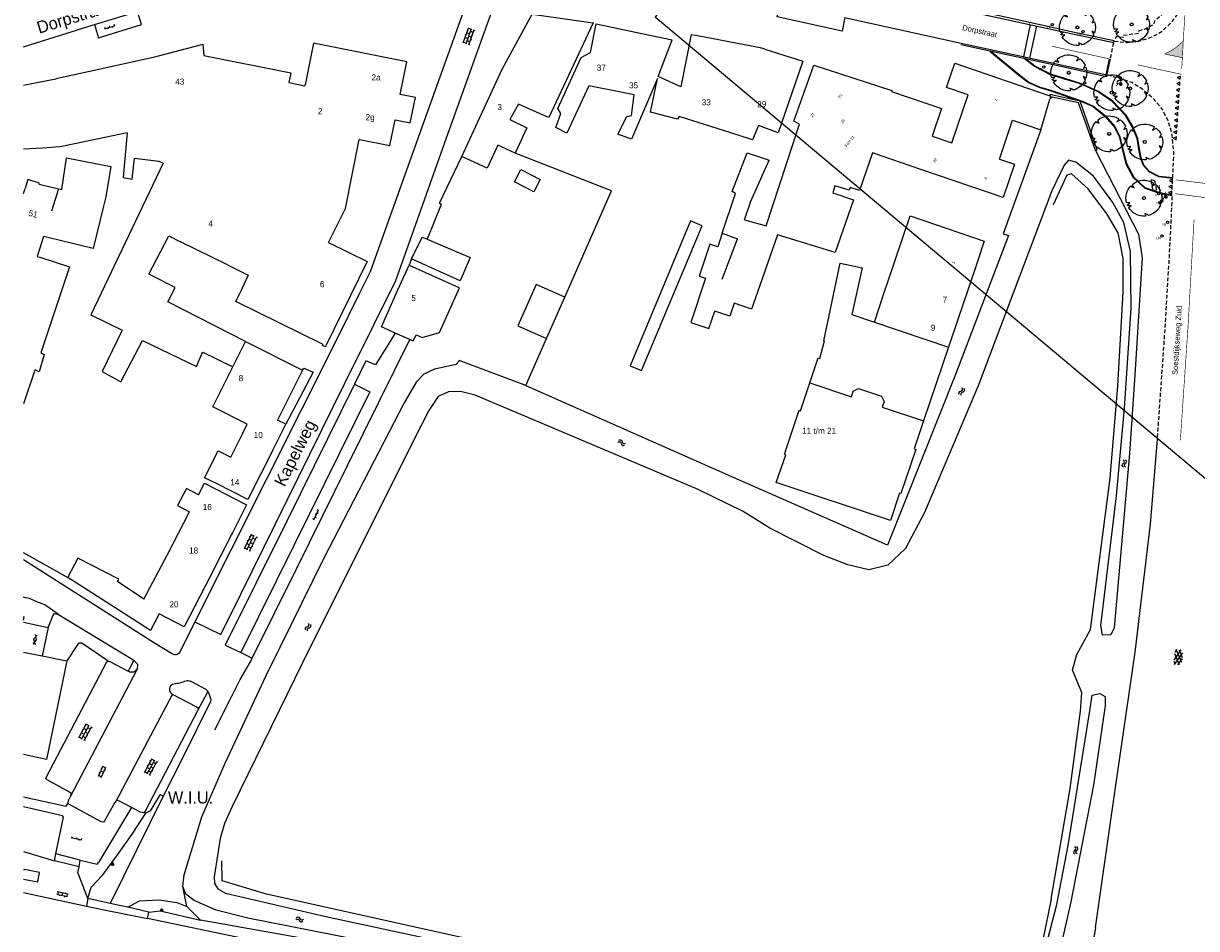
# Model space of a CAD drawing. Extents: x 141020 to 141442, y 457132 to 457664.
# Tile 2 of 18: x 141020 to 141213, y 457212 to 457361. Entities that reach past the tile are written whole.
import ezdxf
from ezdxf.enums import TextEntityAlignment as Align

# ---------------------------------------------------------------- set-up
doc = ezdxf.new("R2010")
doc.units = 0
for name, pattern in [('050-050', [1, 0.5, -0.5]), ('1-1', [2, 1, -1]), ('3X1', [4, 3, -1]), ('DASHED', [19.05, 12.7, -6.35])]:
    doc.linetypes.add(name, pattern=pattern)
doc.layers.get('0').update_dxf_attribs({"linetype": 'CONTINUOUS'})
doc.layers.get('DEFPOINTS').update_dxf_attribs({"linetype": 'CONTINUOUS'})
for name, color, linetype in [('_METING 140603-BELIJNING-0.50-0.50 STREEP', 253, '050-050'), ('_METING 140603-BELIJNING-1-1 STREEP', 253, '1-1'), ('_METING 140603-BELIJNING-3-1 STREEP', 253, '3X1'), ('_METING 140603-BELIJNING-KANT STREEP', 253, 'CONTINUOUS'), ('_METING 140603-BELIJNING-STOPSTREEP', 253, 'CONTINUOUS'), ('_METING 140603-BOOM-BESTAAND', 46, 'CONTINUOUS'), ('_METING 140603-DREMPEL', 7, 'CONTINUOUS'), ('_METING 140603-KANT ASFALT', 7, 'DASHED'), ('_METING 140603-KANT BETON', 7, 'DASHED'), ('_METING 140603-LICHTMAST', 251, 'CONTINUOUS'), ('_METING 140603-MARKERING BLOKKEN', 253, 'CONTINUOUS'), ('_METING 140603-PAAL', 251, 'CONTINUOUS'), ('_METING 140603-VERHARDING', 7, 'DASHED'), ('_METING 140603-VERKEERLUS', 251, 'DASHED'), ('_METING 140603-VERKEERSBORD', 251, 'CONTINUOUS'), ('_METING 140603-VERKEERSLICHT', 251, 'CONTINUOUS'), ('_METING 140603-VERKEERSLICHT_2', 12, 'CONTINUOUS'), ('_METING 140603-VOORKANT BAND', 7, 'CONTINUOUS'), ('GEO_Dakrand', 3, 'CONTINUOUS'), ('GEO_Dakrand bijgebouw', 3, 'CONTINUOUS'), ('GEO_Hoofdgebouw', 3, 'CONTINUOUS'), ('GEO_Huisnummer', 7, 'CONTINUOUS'), ('GEO_Insteek sloot', 132, 'CONTINUOUS'), ('GEO_Kant verharding', 252, 'CONTINUOUS'), ('GEO_Kant water', 132, 'CONTINUOUS'), ('GEO_Kunstwerk', 1, 'CONTINUOUS'), ('GEO_Overige lijn', 252, 'CONTINUOUS'), ('GEO_Overige opstal', 3, 'CONTINUOUS'), ('GEO_Overige tekst', 7, 'CONTINUOUS'), ('GEO_Straatnaam', 2, 'CONTINUOUS'), ('GEO_Symbool gesloten verharding', 252, 'CONTINUOUS'), ('GEO_Symbool open verharding', 252, 'CONTINUOUS'), ('GEO_Symbool talud', 252, 'CONTINUOUS'), ('GEO_Symbool water', 132, 'CONTINUOUS'), ('GEO_Terreinafscheiding', 7, 'FENCELINE2'), ('GEO_Wal beschoeiing', 132, 'CONTINUOUS')]:
    doc.layers.add(name, color=color, linetype=linetype)
doc.styles.add('ARIAL', font='arial.ttf')
doc.styles.add('Style-LOW_RES_FILLED', font='LOW_RES_FILLED.shx')
doc.styles.add('TXT_Copier', font='arial.ttf')
doc.linetypes.add('FENCELINE2', pattern='A,6.35,-2.54,[132,ltypeshp.shx,S=2.54,R=0,X=-2.54,Y=0],-2.54,25.4', length=36.83)

# ---------------------------------------------------------------- blocks, each defined once
blk = doc.blocks.new('BOOM-BESTAAND_TYPE 2')
at = {"layer": '_METING 140603-BOOM-BESTAAND'}
blk.add_lwpolyline([(0.23, -2.94, -0.284439), (-2.53, -1.52), (-2.09, -1.23), (-2.37, -1.29), (-2.68, -1.23), (-2.73, -1.1), (-2.5, -1), (-2.32, -0.76), (-2.85, -0.77, -0.261462), (-2.14, 2.03), (-2.03, 1.86), (-1.62, 1.76), (-1.8, 1.99), (-1.83, 2.31, -0.311933), (1.52, 2.53), (1.51, 2.3), (1.28, 1.97), (1.85, 2.29, -0.113539), (2.67, 1.25), (2.43, 0.74), (2.8, 0.92, -0.158791), (2.81, -0.9), (2.38, -0.61), (2.71, -1.15, -0.230282), (0.77, -2.85), (0.56, -2.7), (0.17, -2.54), (0.28, -2.76)], format="xyb", close=True, dxfattribs=at)
blk.add_ellipse((0, 0), major_axis=(-0.177, 0.177), ratio=1, start_param=3.926991, end_param=10.210176, dxfattribs=at)
at = {"layer": '_METING 140603-BOOM-BESTAAND', "style": 'TXT_Copier'}
for tag, p in [('Stam:', (0, -1.75)), ('Type:', (0, -1))]:
    blk.add_attdef(tag, text='', height=0.45, rotation=0, dxfattribs=at).set_placement(p, align=Align.MIDDLE_CENTER)
blk = doc.blocks.new('LICHTMAST_HANDHAVEN')
at = {"layer": '_METING 140603-LICHTMAST'}
blk.add_circle((0, 0), 0.2, dxfattribs=at)
at = {"layer": '_METING 140603-LICHTMAST', "style": 'ARIAL', "width": 0.9}
blk.add_attdef('LM', (-0.92, -0.52), '', height=0.36, rotation=360, dxfattribs=at)
blk = doc.blocks.new('AFZETPAAL_HANDHAVEN')
at = {"layer": '_METING 140603-PAAL'}
blk.add_circle((0, 0), 0.2, dxfattribs=at)
at = {"layer": '_METING 140603-PAAL', "style": 'ARIAL', "width": 0.9}
blk.add_attdef('P', (-0.92, -0.52), '', height=0.36, rotation=360, dxfattribs=at)
blk = doc.blocks.new('VERKEERSBORD_HANDHAVEN')
at = {"layer": '_METING 140603-VERKEERSBORD'}
blk.add_circle((0, 0), 0.2, dxfattribs=at)
at = {"layer": '_METING 140603-VERKEERSBORD', "style": 'ARIAL', "width": 0.9}
blk.add_attdef('VB', (-0.92, -0.52), '', height=0.36, rotation=360, dxfattribs=at)
blk = doc.blocks.new('VERKEERSLICHT_HANDHAVEN')
at = {"layer": '_METING 140603-VERKEERSLICHT', "const_width": 0.05}
blk.add_lwpolyline([(-0.4, 0), (0.4, 0)], dxfattribs=at)
at = {"layer": '_METING 140603-VERKEERSLICHT', "const_width": 0.15, "flags": 128}
blk.add_lwpolyline([(-0.034, 0.219, 1), (0.034, 0.085, 1)], format="xyb", close=True, dxfattribs=at)
at = {"layer": '_METING 140603-VERKEERSLICHT'}
blk.add_arc((0, 0), 0.207, 180, 360, dxfattribs=at)
blk = doc.blocks.new('VERKEERSLICHT_VERWIJDEREN')
at = {"layer": '_METING 140603-VERKEERSLICHT_2', "const_width": 0.05}
blk.add_lwpolyline([(-0.4, 0), (0.4, 0)], dxfattribs=at)
at = {"layer": '_METING 140603-VERKEERSLICHT_2', "const_width": 0.15, "flags": 128}
blk.add_lwpolyline([(-0.034, 0.219, 1), (0.034, 0.085, 1)], format="xyb", close=True, dxfattribs=at)
at = {"layer": '_METING 140603-VERKEERSLICHT_2'}
blk.add_arc((0, 0), 0.207, 180, 360, dxfattribs=at)

msp = doc.modelspace()

# ---------------------------------------------------------------- hatches: boundary and pattern name
at = {"layer": '_METING 140603-MARKERING BLOKKEN'}
h = msp.add_hatch(color=256, dxfattribs=at)
h.dxf.hatch_style = 1
h.paths.add_polyline_path([(141208.26, 457355.9), (141208.24, 457355.95), (141209.21, 457356.44), (141209.95, 457356.92), (141210.55, 457357.45), (141211.22, 457358.02), (141211.09, 457355.3)])
h = msp.add_hatch(color=256, dxfattribs=at)
h.dxf.hatch_style = 1
h.paths.add_polyline_path([(141210.06, 457341.79), (141210.09, 457342.29), (141209.58, 457342.07)])
h.paths.add_polyline_path([(141210.13, 457342.79), (141210.16, 457343.29), (141209.64, 457343.07)])
h.paths.add_polyline_path([(141210.19, 457343.78), (141210.22, 457344.28), (141209.71, 457344.07)])
h.paths.add_polyline_path([(141210.26, 457344.78), (141210.29, 457345.28), (141209.77, 457345.06)])
h.paths.add_polyline_path([(141210.32, 457345.78), (141210.35, 457346.28), (141209.84, 457346.06)])
h.paths.add_polyline_path([(141210.39, 457346.78), (141210.42, 457347.28), (141209.91, 457347.06)])
h.paths.add_polyline_path([(141210.45, 457347.78), (141210.49, 457348.27), (141209.97, 457348.06)])
h.paths.add_polyline_path([(141210.52, 457348.77), (141210.55, 457349.27), (141210.04, 457349.06)])
h.paths.add_polyline_path([(141210.58, 457349.77), (141210.62, 457350.27), (141210.1, 457350.05)])
h.paths.add_polyline_path([(141210.65, 457350.77), (141210.68, 457351.27), (141210.17, 457351.05)])
h.paths.add_polyline_path([(141210.72, 457351.77), (141210.75, 457352.27), (141210.23, 457352.05)])
h = msp.add_hatch(color=256, dxfattribs=at)
h.dxf.hatch_style = 1
h.paths.add_polyline_path([(141209.42, 457334.85), (141209.45, 457335.35), (141208.94, 457335.13)])
h.paths.add_polyline_path([(141209.35, 457333.85), (141209.38, 457334.35), (141208.87, 457334.13)])
h.paths.add_polyline_path([(141209.28, 457332.85), (141209.32, 457333.35), (141208.8, 457333.14)])

# ---------------------------------------------------------------- linework, layer by layer
at = {"layer": '_METING 140603-BELIJNING-0.50-0.50 STREEP', "const_width": 0.1, "flags": 128}
for points in [[(141216.57, 457334.43), (141210.09, 457335.22)], [(141209.92, 457332.95), (141216.38, 457332.1)]]:
    msp.add_lwpolyline(points, dxfattribs=at)
at = {"layer": '_METING 140603-BELIJNING-1-1 STREEP', "const_width": 0.1, "flags": 128}
for points in [[(141211.61, 457364.12), (141211.35, 457360.09), (141211.22, 457358.02)], [(141210.97, 457353.5), (141211.07, 457355.28)]]:
    msp.add_lwpolyline(points, dxfattribs=at)
at = {"layer": '_METING 140603-BELIJNING-3-1 STREEP', "const_width": 0.1, "flags": 128}
msp.add_lwpolyline([(141213, 457328.69), (141212.25, 457315.42), (141212.03, 457311.42), (141210.75, 457292.39)], dxfattribs=at)
at = {"layer": '_METING 140603-BELIJNING-KANT STREEP'}
for points, const_width in [([(141189.63, 457357.19), (141199.15, 457355.1)], 0.1), ([(141199.16, 457355.15), (141198.59, 457352.5)], 0.35), ([(141203.76, 457354.12), (141210.91, 457352.58)], 0.1)]:
    msp.add_lwpolyline(points, dxfattribs=dict(at, const_width=const_width))
at = {"layer": '_METING 140603-BELIJNING-KANT STREEP', "const_width": 0.1}
msp.add_lwpolyline([(141208.26, 457355.9), (141208.24, 457355.95), (141209.21, 457356.44), (141209.95, 457356.92), (141210.55, 457357.45), (141211.22, 457358.02), (141211.09, 457355.3)], close=True, dxfattribs=at)
at = {"layer": '_METING 140603-BELIJNING-STOPSTREEP', "const_width": 0.1}
msp.add_lwpolyline([(141207.31, 457333.11), (141207.36, 457334.39)], dxfattribs=at)
at = {"layer": '_METING 140603-DREMPEL', "ltscale": 0.05}
for p, q in [((141185.02, 457355.46), (141186.09, 457360.74)), ((141187.07, 457360.53), (141185.96, 457355.25))]:
    msp.add_line(p, q, dxfattribs=at)
at = {"layer": '_METING 140603-KANT ASFALT', "ltscale": 0.05}
msp.add_line((141209.33, 457332.67), (141209.5, 457335.51), dxfattribs=at)
at = {"layer": '_METING 140603-KANT ASFALT', "ltscale": 0.05, "flags": 128}
for points in [[(141209.5, 457335.51), (141209.69, 457339.77), (141209.36, 457342.85), (141208.74, 457344.97), (141207.79, 457346.81), (141206.19, 457348.71), (141204.38, 457350.25), (141202.79, 457351.21), (141200.89, 457351.83), (141198.68, 457352.47)], [(141206.93, 457291.95), (141208.13, 457309.08), (141208.93, 457322.2), (141209.36, 457330.81), (141209.42, 457332.54), (141209.33, 457332.67)]]:
    msp.add_lwpolyline(points, dxfattribs=at)
at = {"layer": '_METING 140603-KANT BETON', "ltscale": 0.05, "flags": 128}
msp.add_lwpolyline([(141199.88, 457358.03), (141202.01, 457357.8), (141203.92, 457358.04), (141206.11, 457358.72), (141207.87, 457359.77), (141209.48, 457361.34), (141210.55, 457362.83), (141211.46, 457364.97), (141211.69, 457365.92), (141211.73, 457366.46), (141210.2, 457367.01), (141209.77, 457365.33), (141208.77, 457363.55), (141207.51, 457362.19), (141206.48, 457361.3), (141206.38, 457360.77), (141205.09, 457360.08), (141203.88, 457359.66), (141203.83, 457359.26), (141202.55, 457359.1), (141201.32, 457358.93), (141201.34, 457358.65), (141200.17, 457358.75), (141199.87, 457358.01)], close=True, dxfattribs=at)
at = {"layer": '_METING 140603-MARKERING BLOKKEN'}
for points in [[(141210.72, 457351.77), (141210.75, 457352.27), (141210.23, 457352.05), (141210.23, 457352.05)], [(141210.58, 457349.77), (141210.62, 457350.27), (141210.1, 457350.05), (141210.1, 457350.05)], [(141210.65, 457350.77), (141210.68, 457351.27), (141210.17, 457351.05), (141210.17, 457351.05)], [(141210.45, 457347.78), (141210.49, 457348.27), (141209.97, 457348.06), (141209.97, 457348.06)], [(141210.52, 457348.77), (141210.55, 457349.27), (141210.04, 457349.06), (141210.04, 457349.06)], [(141210.32, 457345.78), (141210.35, 457346.28), (141209.84, 457346.06), (141209.84, 457346.06)], [(141210.39, 457346.78), (141210.42, 457347.28), (141209.91, 457347.06), (141209.91, 457347.06)], [(141210.19, 457343.78), (141210.22, 457344.28), (141209.71, 457344.07), (141209.71, 457344.07)], [(141210.26, 457344.78), (141210.29, 457345.28), (141209.77, 457345.06), (141209.77, 457345.06)], [(141210.06, 457341.79), (141210.09, 457342.29), (141209.58, 457342.07), (141209.58, 457342.07)], [(141210.13, 457342.79), (141210.16, 457343.29), (141209.64, 457343.07), (141209.64, 457343.07)], [(141209.35, 457333.85), (141209.38, 457334.35), (141208.87, 457334.13), (141208.87, 457334.13)], [(141209.42, 457334.85), (141209.45, 457335.35), (141208.94, 457335.13), (141208.94, 457335.13)], [(141209.28, 457332.85), (141209.32, 457333.35), (141208.8, 457333.14), (141208.8, 457333.14)]]:
    msp.add_lwpolyline(points, close=True, dxfattribs=at)
at = {"layer": '_METING 140603-VERHARDING', "ltscale": 0.05}
msp.add_line((141198.68, 457352.47), (141199.8, 457357.79), dxfattribs=at)
at = {"layer": '_METING 140603-VERKEERLUS', "ltscale": 0.05}
msp.add_lwpolyline([(141206.27, 457333.55), (141205.9, 457335.3), (141206.47, 457335.13), (141206.84, 457333.39)], close=True, dxfattribs=at)
at = {"layer": '_METING 140603-VOORKANT BAND', "ltscale": 0.05}
for points in [[(141175.34, 457363.09), (141185.17, 457360.94), (141193.02, 457359.24), (141199.8, 457357.79), (141199.87, 457358.08), (141193.08, 457359.53), (141185.23, 457361.24), (141175.41, 457363.39)], [(141174.72, 457357.72), (141183.07, 457355.89), (141191.91, 457353.96), (141198.68, 457352.47), (141198.62, 457352.17), (141191.84, 457353.67), (141183, 457355.59), (141174.66, 457357.42)], [(141179.44, 457356.37), (141184.2, 457352.42), (141185.79, 457351.22), (141187.48, 457350.45), (141189.59, 457349.79), (141194.74, 457348), (141196.42, 457347.27), (141198.35, 457345.68), (141199.87, 457343.96), (141200.66, 457342.43), (141201.19, 457340.33), (141201.78, 457337.87), (141203.01, 457335.61), (141204.88, 457333.87), (141207.33, 457333.04), (141209.33, 457332.67)], [(141179.66, 457356.33), (141184.27, 457352.5), (141185.84, 457351.31), (141187.51, 457350.54), (141189.62, 457349.89), (141194.78, 457348.1), (141196.47, 457347.35), (141198.42, 457345.75), (141199.95, 457344.02), (141200.76, 457342.47), (141201.29, 457340.35), (141201.87, 457337.91), (141203.09, 457335.67), (141204.93, 457333.96), (141207.35, 457333.14), (141209.33, 457332.77)], [(141209.5, 457335.46), (141207.23, 457335.7), (141205.64, 457336.52), (141204.67, 457337.59), (141204.18, 457338.84), (141203.93, 457340.29), (141203.64, 457342.01), (141202.79, 457344.07), (141201.73, 457345.79), (141199.52, 457348.12), (141197.22, 457349.67), (141194.31, 457350.99), (141191.55, 457351.85), (141189.4, 457352.51), (141186.77, 457353.86), (141185.04, 457355.15)], [(141209.5, 457335.56), (141207.26, 457335.8), (141205.7, 457336.6), (141204.76, 457337.64), (141204.28, 457338.87), (141204.03, 457340.3), (141203.73, 457342.04), (141202.88, 457344.11), (141201.81, 457345.85), (141199.59, 457348.19), (141197.26, 457349.76), (141194.34, 457351.08), (141191.58, 457351.94), (141189.44, 457352.61), (141186.83, 457353.94), (141185.27, 457355.1)]]:
    msp.add_lwpolyline(points, dxfattribs=at)
at = {"layer": 'DEFPOINTS', "color": 6}
msp.add_lwpolyline([(141233.95, 457270.11), (141365.56, 457426.96), (141256.01, 457518.88), (141124.4, 457362.03)], close=True, dxfattribs=at)
at = {"layer": 'GEO_Dakrand', "flags": 128}
for points in [[(141037.53, 457342.93), (141036.86, 457335.59), (141038.38, 457335.31), (141038.76, 457338.79), (141042.73, 457338.28), (141043.43, 457337.96), (141031.58, 457313.01), (141036.7, 457310.49), (141033.44, 457303.73), (141036.52, 457301.99), (141040.08, 457308.81), (141048.92, 457304.54), (141049.8, 457306.62), (141049.96, 457306.91), (141054.89, 457304.47)], [(141026.78, 457333.62), (141027.57, 457338.83), (141034.85, 457337.41), (141034.03, 457332.43), (141033.66, 457330.91)], [(141023.04, 457334.53), (141023.09, 457334.69), (141021.2, 457335.29), (141020.74, 457333.81)], [(141026.27, 457333.74), (141026.78, 457333.62)], [(141033.66, 457330.91), (141031.97, 457323.92), (141024.69, 457325.68)], [(141135.42, 457326.46), (141134.67, 457324.22), (141133.35, 457324.65), (141131.62, 457319.41), (141132.66, 457319.07), (141130.24, 457311.77), (141133.22, 457310.79), (141134.17, 457313.66)], [(141024.69, 457325.68), (141023.78, 457325.9)], [(141023.15, 457322.5), (141028.03, 457320.95), (141023.32, 457306.8), (141023.89, 457306.53), (141023.05, 457303.67), (141022.38, 457303.99), (141022.28, 457303.79), (141020.48, 457298.41)], [(141022.74, 457322.63), (141023.15, 457322.5)], [(141054.03, 457321.24), (141057.42, 457319.53)], [(141057.42, 457319.53), (141056.12, 457316.68)], [(141052.34, 457285.22), (141050.28, 457286.25), (141052.49, 457290.66), (141054.56, 457289.63)], [(141049.25, 457283.43), (141047.31, 457284.47), (141045.81, 457281.68), (141047.79, 457280.62)], [(141040.27, 457266.26), (141035.93, 457269.17), (141036.14, 457269.59), (141029.43, 457273.05), (141027.79, 457269.88), (141028.23, 457269.6)], [(141042.81, 457263.86), (141041.4, 457261.14), (141028.23, 457269.6)]]:
    msp.add_lwpolyline(points, dxfattribs=at)
at = {"layer": 'GEO_Dakrand bijgebouw', "flags": 128}
for points in [[(141101.24, 457334.88), (141102.28, 457336.92), (141105.48, 457335.29), (141104.44, 457333.25), (141101.24, 457334.88)], [(141120.27, 457304.66), (141122.15, 457303.88), (141132.1, 457327.68), (141130.21, 457328.47), (141120.27, 457304.66)], [(141109.52, 457315.96), (141104.82, 457318.03), (141101.8, 457311.2)], [(141106.51, 457309.13), (141109.52, 457315.96)], [(141101.8, 457311.2), (141106.51, 457309.13)]]:
    msp.add_lwpolyline(points, dxfattribs=at)
at = {"layer": 'GEO_Hoofdgebouw', "flags": 128}
for points in [[(141099.19, 457353.4), (141104.13, 457362.47), (141114.15, 457361.05), (141106.9, 457345.47), (141105.48, 457346.09)], [(141118.16, 457349.74), (141113.44, 457350.67), (141109.82, 457342.9), (141108.01, 457343.83), (141108.87, 457346.14), (141108.37, 457346.93), (141112.23, 457355.35), (141113.74, 457356.14), (141114.69, 457360.88), (141120.12, 457359.74)], [(141120.12, 457359.74), (141127.18, 457358.26)], [(141130.29, 457359.13), (141128.6, 457350.54), (141124.85, 457352.19)], [(141142.39, 457356.7), (141141.9, 457356.85), (141131.08, 457358.97), (141130.28, 457359.09)], [(141041.79, 457355.4), (141041.87, 457355.42), (141049.57, 457357.42)], [(141049.57, 457357.42), (141049.97, 457357.52), (141050.14, 457355.67), (141064.43, 457352.84), (141064.11, 457351.22), (141066.77, 457350.69)], [(141068.16, 457357.69), (141066.8, 457350.83)], [(141075.76, 457341.85), (141080.76, 457340.86), (141081.6, 457345.08), (141084.1, 457344.58), (141084.93, 457348.77), (141082.46, 457349.26), (141083.52, 457354.64), (141068.16, 457357.69)], [(141124.85, 457352.19), (141127.18, 457358.26)], [(141031.11, 457353.06), (141041.79, 457355.4)], [(141142.39, 457356.7), (141148.68, 457354.74), (141144.59, 457342.95), (141141.36, 457344.17), (141140.37, 457341.82), (141136.82, 457342.97)], [(141092.58, 457339.06), (141099.19, 457353.4)], [(141142.64, 457327.64), (141148.13, 457344.37), (141147.19, 457344.89), (141150.46, 457354.07)], [(141150.46, 457354.07), (141163.31, 457349.91)], [(141173.16, 457341.31), (141175.85, 457349.2), (141172.3, 457350.41), (141173.66, 457354.39), (141189.27, 457349.06)], [(141022.69, 457351.23), (141025.81, 457351.86), (141026.07, 457351.92)], [(141026.07, 457351.92), (141031.11, 457353.06)], [(141124.74, 457351.91), (141120.48, 457341.89), (141118.22, 457342.71), (141119.69, 457345.63), (141120.5, 457345.82), (141120.91, 457349.19), (141118.16, 457349.74)], [(141123.6, 457346.36), (141124.74, 457351.91)], [(141020.48, 457350.79), (141022.69, 457351.23)], [(141066.77, 457350.69), (141066.8, 457350.83)], [(141163.31, 457349.91), (141163.25, 457349.74)], [(141163.25, 457349.74), (141171.48, 457346.95), (141169.93, 457342.4)], [(141105.48, 457346.09), (141101.87, 457347.65), (141100.45, 457345.13), (141103.25, 457343.79), (141101.33, 457339.6)], [(141187.78, 457343.44), (141189.29, 457348.47)], [(141189.32, 457348.54), (141189.45, 457349), (141189.27, 457349.06)], [(141189.29, 457348.47), (141189.32, 457348.54)], [(141136.82, 457342.97), (141128.32, 457345.65), (141128.07, 457345.19), (141123.6, 457346.36)], [(141180.99, 457338.65), (141183.15, 457345.02), (141187.78, 457343.44)], [(141037.53, 457342.93), (141027.08, 457340.77)], [(141070.67, 457324.91), (141073.43, 457330.53), (141075.69, 457341.87)], [(141075.76, 457341.85), (141075.69, 457341.87)], [(141169.93, 457342.4), (141173.16, 457341.31)], [(141023.6, 457340.46), (141020.48, 457340.26)], [(141027.08, 457340.77), (141026.47, 457340.65), (141023.6, 457340.46)], [(141101.33, 457339.6), (141098.49, 457340.9), (141096.75, 457337.13), (141092.58, 457339.06)], [(141135.42, 457326.46), (141137.58, 457333), (141137.03, 457333.32), (141139.52, 457339.69), (141143.1, 457338.44)], [(141139.09, 457328.63), (141140.13, 457331.71), (141143.1, 457338.44)], [(141160.1, 457339.65), (141157.99, 457333.45), (141156.45, 457333.97), (141156.3, 457333.55), (141153.93, 457334.25)], [(141168.07, 457336.94), (141160.1, 457339.65)], [(141180.99, 457338.65), (141183.45, 457337.81), (141181.59, 457332.34), (141168.07, 457336.94)], [(141023.04, 457334.53), (141026.27, 457333.74)], [(141153.93, 457334.25), (141153.61, 457333.09)], [(141020.48, 457333), (141020.74, 457333.81)], [(141026.27, 457333.74), (141025.1, 457330.06)], [(141153.61, 457333.09), (141156.98, 457331.94)], [(141156.98, 457331.94), (141153.98, 457323.29)], [(141139.09, 457328.63), (141142.64, 457327.64)], [(141165.17, 457325.93), (141166.32, 457329.3), (141178.48, 457325.16), (141177.36, 457321.82)], [(141135.42, 457326.46), (141137.91, 457325.52)], [(141144.52, 457326.21), (141141.2, 457316.78)], [(141153.98, 457323.29), (141144.52, 457326.21)], [(141023.78, 457325.9), (141022.74, 457322.63)], [(141056.98, 457308.63), (141044.22, 457315.18), (141045.45, 457317.51), (141041.11, 457319.72), (141044.4, 457326.03), (141046.29, 457325.04)], [(141054.03, 457321.24), (141046.29, 457325.04)], [(141070.67, 457324.91), (141077, 457321.8), (141070.21, 457307.96)], [(141084.28, 457322.23), (141086.04, 457325.81), (141086.87, 457325.46)], [(141086.87, 457325.46), (141093.97, 457322.47), (141092.32, 457318.64), (141084.28, 457322.23)], [(141135.39, 457318.9), (141137.91, 457325.52)], [(141163.58, 457321.22), (141165.17, 457325.93)], [(141082.07, 457317.13), (141083.89, 457321.21)], [(141083.89, 457321.21), (141091.99, 457317.58)], [(141162, 457316.53), (141163.58, 457321.22)], [(141177.36, 457321.82), (141175.77, 457317.11)], [(141069.78, 457308.17), (141055.41, 457315.23), (141056.12, 457316.68)], [(141079.74, 457310.87), (141079.34, 457311.05), (141082.07, 457317.13)], [(141084.6, 457308.7), (141085.08, 457309.73), (141086.03, 457309.28), (141088.89, 457310.15), (141092.18, 457317.49), (141091.99, 457317.58)], [(141141.2, 457316.78), (141140.2, 457313.96), (141137.39, 457314.95), (141136.63, 457312.8), (141134.17, 457313.66)], [(141175.77, 457317.11), (141174.19, 457312.42)], [(141160.42, 457311.84), (141162, 457316.53)], [(141081.63, 457310.02), (141079.74, 457310.87)], [(141160.42, 457311.84), (141172.61, 457307.73)], [(141174.19, 457312.42), (141172.61, 457307.73)], [(141084.01, 457308.96), (141081.63, 457310.02)], [(141084.6, 457308.7), (141084.01, 457308.96)], [(141057.29, 457295.06), (141051.6, 457297.92), (141056.98, 457308.63), (141066.39, 457303.91)], [(141070.21, 457307.96), (141070.11, 457307.76), (141069.68, 457307.97), (141069.78, 457308.17)], [(141066.39, 457303.91), (141062.27, 457295.71)], [(141168.53, 457295.58), (141166.99, 457290.98), (141167.22, 457290.9), (141164.8, 457283.65), (141164.58, 457283.72), (141163.07, 457279.22), (141144.3, 457285.48), (141145.84, 457290.03), (141145.62, 457290.1), (141148.07, 457297.34), (141148.29, 457297.27), (141149.83, 457301.87)], [(141149.83, 457301.87), (141156.64, 457299.56), (141156.96, 457300.49), (141157.81, 457300.91), (141161.59, 457299.64), (141162.02, 457298.79), (141161.71, 457297.85), (141168.53, 457295.58)], [(141063.61, 457295.03), (141062.27, 457295.71)], [(141054.56, 457289.63), (141056.48, 457293.46)], [(141056.48, 457293.46), (141057.29, 457295.06)], [(141061.54, 457290.91), (141063.61, 457295.03)], [(141061.54, 457290.91), (141059.47, 457286.79)], [(141059.47, 457286.79), (141057.4, 457282.68), (141052.34, 457285.22)], [(141049.25, 457283.43), (141050.25, 457285.37), (141057.16, 457281.8), (141054.86, 457277.21), (141054.7, 457276.9)], [(141044.15, 457273.63), (141047.79, 457280.62)], [(141054.7, 457276.9), (141051.2, 457269.99)], [(141040.27, 457266.26), (141044.15, 457273.63)], [(141051.2, 457269.99), (141046.93, 457261.73), (141042.81, 457263.86)], [(141020.48, 457257.59), (141023.57, 457256.95)], [(141023.57, 457256.95), (141027.63, 457256.12)], [(141027.63, 457256.12), (141024.26, 457239.95), (141020.48, 457240.74)]]:
    msp.add_lwpolyline(points, dxfattribs=at)
at = {"layer": 'GEO_Insteek sloot', "flags": 128}
for points in [[(141047.36, 457215.74), (141046.67, 457219.07)], [(141049.57, 457213.52), (141047.36, 457215.74)], [(141171.65, 457193.66), (141175.12, 457193.32), (141176.96, 457192.5), (141177.61, 457191.22), (141177.16, 457189.77), (141175.84, 457188.77), (141173.93, 457188.64), (141155.78, 457191.88), (141126.63, 457197.84), (141097.73, 457204.21), (141070.23, 457209.83), (141049.57, 457213.52)]]:
    msp.add_lwpolyline(points, dxfattribs=at)
at = {"layer": 'GEO_Kant verharding', "flags": 128}
for points in [[(141089.37, 457371.85), (141095.98, 457371.66), (141094.12, 457366.53), (141085.64, 457342.79), (141077.52, 457320.12), (141075.77, 457316.57), (141072.13, 457309.25), (141048.69, 457262.54)], [(141048.69, 457262.54), (141052.93, 457260.48), (141056.22, 457267.11), (141073.36, 457301.78), (141078.18, 457311.51), (141081.7, 457318.66), (141090.35, 457342.9), (141098.29, 457365.07), (141100.6, 457371.51), (141108.11, 457371.03)], [(141032.14, 457360.74), (141032.73, 457360.92), (141039.21, 457362.91)], [(141155.56, 457361.91), (141156.28, 457361.76), (141174.72, 457357.72)], [(141024.5, 457358.35), (141032.14, 457360.74)], [(141185.93, 457360.82), (141185.92, 457360.82), (141185.91, 457360.82)], [(141020.48, 457357.11), (141024.5, 457358.35)], [(141088.9, 457331.41), (141092.58, 457339.06)], [(141109.52, 457315.96), (141117.2, 457333.43), (141101.33, 457339.6)], [(141089.2, 457331.16), (141086.87, 457325.46)], [(141089.2, 457331.16), (141088.9, 457331.41)], [(141084.28, 457322.23), (141083.89, 457321.21)], [(141058.1, 457256.58), (141065.45, 457271.36), (141073.8, 457288.25), (141084.01, 457308.96)], [(141081.63, 457310.02), (141078.4, 457304.83), (141076.79, 457305.46), (141074.91, 457301.66)], [(141103.11, 457301.4), (141106.51, 457309.13)], [(141066.39, 457303.91), (141066.58, 457304.28), (141068.15, 457303.59), (141063.61, 457295.03)], [(141074.91, 457301.66), (141063.78, 457279.1), (141053.67, 457258.73), (141056.23, 457257.49)], [(141074.91, 457301.66), (141077.42, 457300.38), (141065, 457275.24), (141056.23, 457257.49)], [(141196.77, 457212.32), (141199.97, 457234.58), (141203.33, 457257.58), (141205.85, 457278.62), (141206.93, 457291.95)], [(141042.01, 457259.05), (141020.48, 457272.75)], [(141026.26, 457263.78), (141023.97, 457265.34), (141022.69, 457265.86), (141021.46, 457266.38), (141020.58, 457266.58), (141020.48, 457266.6)], [(141020.48, 457262.83), (141020.59, 457263.37), (141020.48, 457263.39)], [(141024.54, 457261.63), (141024.93, 457262.58), (141025.29, 457263.55), (141025.56, 457263.92), (141026.26, 457263.78)], [(141026.26, 457263.78), (141038.63, 457256.23)], [(141048.69, 457262.54), (141046.2, 457257.58)], [(141020.48, 457262.48), (141024.54, 457261.63)], [(141024.54, 457261.63), (141023.57, 457256.95)], [(141034.41, 457256.08), (141030.07, 457259.03), (141029.68, 457259.06), (141029.43, 457258.9), (141027.63, 457256.12)], [(141044.85, 457257.33), (141042.01, 457259.05)], [(141056.23, 457257.49), (141058.1, 457256.58)], [(141028.29, 457233.97), (141028.34, 457234.32), (141028.07, 457234.56), (141024.36, 457236.58), (141024.17, 457236.78), (141024.28, 457237.1), (141034.21, 457255.96), (141034.41, 457256.08)], [(141034.41, 457256.08), (141034.66, 457256.03), (141037.72, 457254.44)], [(141038.63, 457256.23), (141037.72, 457254.44)], [(141038.63, 457256.23), (141039.24, 457255.62), (141039.16, 457254.74)], [(141051.98, 457244.82), (141054.78, 457250.44), (141056.12, 457253.1), (141057.8, 457255.97), (141058.1, 457256.58)], [(141039.16, 457254.74), (141038.64, 457254.27), (141037.98, 457254.3), (141037.72, 457254.44)], [(141050.42, 457251.5), (141047.97, 457252.78)], [(141049.15, 457247.96), (141050.83, 457251.07)], [(141045.04, 457250.63), (141048.96, 457248.6)], [(141051.13, 457249.22), (141046.68, 457240.25)], [(141050.89, 457250.94), (141051.24, 457249.98)], [(141040.57, 457231.46), (141049.15, 457247.96)], [(141046.68, 457240.25), (141043.43, 457233.91)], [(141020.48, 457233.76), (141027.5, 457232.25), (141027.81, 457232.8)], [(141043.43, 457233.91), (141034.74, 457216.27)], [(141043.43, 457233.91), (141042.95, 457234.18), (141041.3, 457231.48), (141040.63, 457231.08)], [(141025.81, 457224.4), (141027.08, 457230.45), (141026.91, 457230.68), (141020.48, 457232.14)], [(141038.24, 457232.03), (141037.77, 457231.23), (141032.8, 457222.97)], [(141039.72, 457231.27), (141038.24, 457232.03)], [(141040.25, 457231.18), (141039.72, 457231.27)], [(141040.23, 457231.16), (141039.72, 457231.27)], [(141040.63, 457231.08), (141040.23, 457231.16)], [(141040.57, 457231.46), (141040.25, 457231.18)], [(141020.48, 457224.81), (141025.61, 457223.26)], [(141025.61, 457223.26), (141025.81, 457224.4)], [(141029.83, 457223.36), (141025.81, 457224.4)], [(141029.63, 457222.3), (141025.61, 457223.26)], [(141031.06, 457217.09), (141029.45, 457221.36), (141029.63, 457222.3)], [(141029.63, 457222.3), (141029.83, 457223.36)], [(141029.83, 457223.36), (141032.62, 457222.73), (141032.8, 457222.97)], [(141020.48, 457218.07), (141030.86, 457215.82)], [(141196.77, 457212.32), (141193.33, 457191.03), (141192.5, 457187.83), (141191.07, 457185.54), (141188.18, 457182.88), (141184.46, 457180.71), (141176.02, 457182.72), (141174.82, 457183.13), (141175.39, 457185.97), (141123.7, 457196.45), (141083.38, 457204.88), (141040.87, 457213.77)]]:
    msp.add_lwpolyline(points, dxfattribs=at)
at = {"layer": 'GEO_Kant verharding', "extrusion": (0, 0, -1)}
for centre, radius, start, end in [((-141045.41, 457258.07), 0.926, 212.0517, 307.5255), ((-141044.45, 457259.69), 7.41, 256.125, 263.7444), ((-141044.4, 457259.79), 7.51, 248.2412, 255.9316), ((-141049.92, 457250.58), 1.04, 151.7917, 159.7164), ((-141050.29, 457249.73), 0.985, 165.2053, 210.8854), ((-141048.74, 457248.19), 0.468, 117.2034, 209.3166)]:
    msp.add_arc(centre, radius, start, end, dxfattribs=at)
at = {"layer": 'GEO_Kant verharding'}
for centre, radius, start, end in [((141045.37, 457251.45), 0.887, 97.3756, 172.5495), ((141045.38, 457251.45), 0.889, 172.5631, 245.3773), ((141047.53, 457251.48), 1.37, 71.0723, 104.2411), ((141049.84, 457250.54), 1.13, 27.9934, 58.6012), ((141045.29, 457251.24), 0.661, 243.9843, 247.1278)]:
    msp.add_arc(centre, radius, start, end, dxfattribs=at)
at = {"layer": 'GEO_Kant water', "flags": 128}
for points in [[(141196.78, 457340.05), (141203.86, 457326.31)], [(141203.86, 457326.31), (141204.49, 457322.41), (141203.26, 457303.17), (141202.36, 457290.21), (141199.84, 457261.57), (141199.34, 457260.41), (141197.93, 457260.35), (141197.67, 457261.95), (141200.24, 457283.3), (141201.58, 457297.68), (141202.67, 457314.11), (141202.55, 457323.42), (141201.45, 457328.22), (141199.67, 457331.52), (141196.48, 457335.82), (141193.56, 457338.14), (141192.33, 457338.47), (141191.64, 457337.64), (141189.62, 457333.42)], [(141189.62, 457333.42), (141177.49, 457301.36), (141168.65, 457280.52), (141165.53, 457274.6), (141162.63, 457271.85), (141159.52, 457271.12), (141156.04, 457271.94), (141152.09, 457273.46), (141143.24, 457277.95), (141138.82, 457280.68), (141131.45, 457284.31), (141094.78, 457299.81), (141092.34, 457300.45), (141090.37, 457300.39), (141088.69, 457299.61), (141087.16, 457297.3), (141084.62, 457292.36), (141066.38, 457255.82)], [(141182.49, 457326.1), (141173.77, 457303.23)], [(141092.14, 457305.53), (141091.62, 457304.86), (141090.88, 457304.69), (141088.06, 457304.12), (141086.35, 457303.27), (141085.04, 457301.97), (141083.1, 457298.58), (141069.85, 457272.91), (141060.82, 457254.67)], [(141173.77, 457303.23), (141162.56, 457275.16), (141137.36, 457286.24)], [(141137.36, 457286.24), (141115.52, 457295.86)], [(141066.38, 457255.82), (141054.8, 457232.21), (141053.52, 457229.39), (141052.85, 457226.94), (141051.82, 457220.65), (141051.9, 457219.54), (141052.43, 457218.65), (141053.72, 457217.95), (141070.2, 457214.09), (141100.33, 457207.65), (141129.12, 457201.5), (141169.92, 457192.47), (141174.94, 457191.42), (141175.62, 457191.12), (141175.79, 457190.79), (141175.61, 457190.4), (141175.12, 457190.3), (141164.39, 457192.07), (141131.63, 457198.68), (141097.18, 457205.98), (141057.39, 457213.84)], [(141046.67, 457219.07), (141046.92, 457220.96), (141049.81, 457230.48), (141053.64, 457239.32), (141060.82, 457254.67)], [(141190.45, 457216.09), (141192.29, 457225.8), (141195.85, 457247.94), (141196.25, 457250.51), (141197.5, 457250.79), (141198.4, 457250.26), (141198.38, 457248.76), (141196.44, 457235.7), (141192.71, 457216.51)], [(141052.16, 457215.18), (141048.55, 457216.73), (141047.18, 457217.77), (141046.67, 457219.07)], [(141192.71, 457216.51), (141190.24, 457205.38), (141188.47, 457199.41), (141187.45, 457197.04), (141186.5, 457197.44), (141186.15, 457198.8), (141186.5, 457200.92), (141190.45, 457216.09)]]:
    msp.add_lwpolyline(points, dxfattribs=at)
at = {"layer": 'GEO_Kunstwerk', "flags": 128}
for points in [[(141196.78, 457340.05), (141197.09, 457340.16), (141194.26, 457348.16), (141189.3, 457349.23), (141189.27, 457349.06)], [(141196.78, 457340.05), (141194.01, 457347.88), (141189.64, 457348.81), (141189.32, 457348.54)], [(141149.83, 457301.87), (141151.2, 457305.95), (141151.44, 457305.87), (141152.2, 457308.75), (141152.11, 457308.77), (141154.82, 457321.53), (141158.42, 457320.77), (141156.74, 457313.08), (141160.42, 457311.84)], [(141172.61, 457307.73), (141168.53, 457295.58)], [(141031.06, 457217.09), (141030.86, 457215.82)], [(141034.74, 457216.27), (141031.06, 457217.09)], [(141037.62, 457215.62), (141036.02, 457215.98), (141034.74, 457216.27)], [(141030.86, 457215.82), (141034.04, 457215.16)], [(141034.04, 457215.16), (141040.87, 457213.77)], [(141041.09, 457214.84), (141037.62, 457215.62)], [(141040.87, 457213.77), (141041.09, 457214.84)]]:
    msp.add_lwpolyline(points, dxfattribs=at)
at = {"layer": 'GEO_Overige lijn', "flags": 128}
for points in [[(141032.14, 457360.74), (141032.82, 457358.57), (141039.9, 457360.75), (141039.21, 457362.91)], [(141155.56, 457361.91), (141155.11, 457359.67), (141144.43, 457362.01), (141144.9, 457364.24)], [(141028.29, 457233.97), (141039.16, 457254.74)], [(141045.01, 457250.64), (141035.72, 457233.12)], [(141027.81, 457232.8), (141027.87, 457233.17), (141028.29, 457233.97)], [(141035.72, 457233.12), (141035.51, 457232.84), (141033.83, 457229.83), (141033.63, 457229.61), (141033.25, 457229.68), (141027.94, 457232.59), (141027.81, 457232.8)], [(141038.24, 457232.03), (141036.06, 457233.16), (141035.72, 457233.12)], [(141031.06, 457217.09), (141031.63, 457218.92), (141033.54, 457220.95), (141035.83, 457224.09), (141038.38, 457227.67), (141040.63, 457231.08)], [(141037.62, 457215.62), (141039.56, 457216.67), (141042.72, 457216.88), (141045.68, 457216.39), (141047.36, 457215.74)], [(141041.09, 457214.84), (141042.97, 457215.07), (141049.57, 457213.52)]]:
    msp.add_lwpolyline(points, dxfattribs=at)
at = {"layer": 'GEO_Overige opstal', "flags": 128}
for points in [[(141020.48, 457221.85), (141020.64, 457221.82)], [(141020.48, 457220.27), (141022.84, 457219.8), (141023.14, 457221.33), (141020.64, 457221.82)]]:
    msp.add_lwpolyline(points, dxfattribs=at)
at = {"layer": 'GEO_Symbool gesloten verharding'}
for p, q in [((141022.59, 457259.6), (141022.01, 457258.89)), ((141022.76, 457260.38), (141022.11, 457259.71)), ((141022.11, 457259.71), (141022.39, 457258.82)), ((141022.39, 457260.47), (141022.59, 457259.6)), ((141209.75, 457256.28), (141210.88, 457257.94)), ((141209.8, 457255.55), (141211.15, 457257.47)), ((141210.63, 457255.47), (141209.85, 457257.32)), ((141209.87, 457257.59), (141210.21, 457258.03)), ((141211, 457255.88), (141210.04, 457258.02)), ((141210.56, 457257.97), (141211.07, 457256.67)), ((141209.92, 457255.53), (141209.72, 457256.03)), ((141210.32, 457255.5), (141211.08, 457256.54))]:
    msp.add_line(p, q, dxfattribs=at)
at = {"layer": 'GEO_Symbool open verharding'}
for p, q in [((141033.84, 457360.07), (141035.56, 457360.6)), ((141033.93, 457360.1), (141033.87, 457360.29)), ((141034.31, 457360.22), (141034.37, 457360.03)), ((141034.7, 457360.34), (141034.64, 457360.53)), ((141035.08, 457360.45), (141035.14, 457360.26)), ((141035.48, 457360.59), (141035.42, 457360.78)), ((141092.82, 457357.76), (141093.71, 457360.25)), ((141093.27, 457359.01), (141093.15, 457359.05)), ((141093.27, 457357.6), (141094.16, 457360.09)), ((141093.4, 457359.38), (141093.85, 457359.22)), ((141093.54, 457359.76), (141093.42, 457359.8)), ((141093.67, 457360.14), (141094.12, 457359.98)), ((141093.73, 457357.44), (141094.62, 457359.93)), ((141094.44, 457359.44), (141093.99, 457359.6)), ((141094.42, 457359.02), (141094.3, 457359.06)), ((141094.57, 457359.81), (141094.69, 457359.77)), ((141092.86, 457357.88), (141093.31, 457357.72)), ((141092.88, 457358.29), (141093, 457358.25)), ((141093.13, 457358.63), (141093.58, 457358.47)), ((141093.9, 457357.93), (141093.45, 457358.09)), ((141093.72, 457358.85), (141094.17, 457358.68)), ((141093.77, 457357.55), (141093.88, 457357.51)), ((141094.04, 457358.31), (141094.15, 457358.27)), ((141068.21, 457279.34), (141069, 457280.95)), ((141068.61, 457280.15), (141068.43, 457280.24)), ((141068.96, 457280.89), (141068.78, 457280.98)), ((141068.78, 457280.51), (141068.96, 457280.42)), ((141068.25, 457279.43), (141068.07, 457279.52)), ((141068.43, 457279.79), (141068.61, 457279.7)), ((141056.81, 457274.63), (141057.98, 457276.99)), ((141057.24, 457274.41), (141058.41, 457276.78)), ((141057.58, 457276.17), (141058.01, 457275.96)), ((141057.75, 457276.53), (141057.65, 457276.58)), ((141057.67, 457274.2), (141058.84, 457276.57)), ((141057.93, 457276.89), (141058.36, 457276.67)), ((141058.61, 457276.1), (141058.18, 457276.31)), ((141058.79, 457276.46), (141058.9, 457276.41)), ((141056.87, 457274.73), (141057.3, 457274.52)), ((141056.94, 457275.15), (141057.04, 457275.09)), ((141057.22, 457275.45), (141057.65, 457275.24)), ((141057.4, 457275.81), (141057.29, 457275.86)), ((141057.9, 457274.67), (141057.47, 457274.88)), ((141057.73, 457274.31), (141057.83, 457274.26)), ((141057.83, 457275.6), (141058.26, 457275.38)), ((141058.08, 457275.03), (141058.19, 457274.97)), ((141058.54, 457275.69), (141058.44, 457275.74)), ((141029.61, 457243.49), (141030.86, 457245.82)), ((141030.04, 457243.27), (141031.28, 457245.59)), ((141030.46, 457243.04), (141031.71, 457245.37)), ((141030.61, 457245.36), (141030.51, 457245.42)), ((141030.8, 457245.71), (141031.23, 457245.49)), ((141031.65, 457245.26), (141031.76, 457245.2)), ((141029.67, 457243.6), (141030.09, 457243.37)), ((141029.75, 457244.01), (141029.86, 457243.95)), ((141030.05, 457244.3), (141030.47, 457244.08)), ((141030.24, 457244.66), (141030.13, 457244.71)), ((141030.7, 457243.5), (141030.28, 457243.73)), ((141030.43, 457245.01), (141030.85, 457244.78)), ((141030.66, 457244.43), (141031.08, 457244.2)), ((141030.89, 457243.85), (141031, 457243.79)), ((141031.46, 457244.91), (141031.04, 457245.13)), ((141031.38, 457244.5), (141031.27, 457244.55)), ((141030.51, 457243.15), (141030.62, 457243.09)), ((141040.38, 457237.79), (141041.64, 457240.11)), ((141040.8, 457237.56), (141042.06, 457239.88)), ((141041.22, 457237.33), (141042.48, 457239.65)), ((141041.39, 457239.65), (141041.29, 457239.71)), ((141041.58, 457240), (141042.01, 457239.77)), ((141042.24, 457239.19), (141041.81, 457239.42)), ((141042.43, 457239.54), (141042.53, 457239.48)), ((141032.81, 457237.19), (141033.59, 457238.86)), ((141033.03, 457237.66), (141032.92, 457237.71)), ((141033.2, 457238.02), (141033.64, 457237.82)), ((141033.25, 457236.99), (141034.03, 457238.65)), ((141033.37, 457238.39), (141033.26, 457238.44)), ((141033.58, 457237.41), (141033.47, 457237.46)), ((141033.98, 457238.54), (141033.54, 457238.75)), ((141033.81, 457238.18), (141033.92, 457238.13)), ((141040.44, 457237.89), (141040.86, 457237.66)), ((141040.52, 457238.3), (141040.63, 457238.24)), ((141040.82, 457238.6), (141041.24, 457238.37)), ((141041.01, 457238.95), (141040.9, 457239)), ((141041.47, 457237.78), (141041.05, 457238.01)), ((141041.2, 457239.3), (141041.62, 457239.07)), ((141041.43, 457238.72), (141041.85, 457238.49)), ((141041.66, 457238.14), (141041.77, 457238.08)), ((141042.15, 457238.78), (141042.04, 457238.84)), ((141032.86, 457237.3), (141033.3, 457237.1)), ((141041.28, 457237.43), (141041.38, 457237.38)), ((141028.35, 457227.11), (141030.1, 457226.7)), ((141028.45, 457227.09), (141028.49, 457227.28)), ((141028.84, 457227), (141028.79, 457226.8)), ((141029.23, 457226.91), (141029.27, 457227.1)), ((141029.61, 457226.81), (141029.57, 457226.62)), ((141030.03, 457226.73), (141030.08, 457226.92)), ((141027.85, 457217.79), (141026.05, 457218.18)), ((141026.17, 457218.15), (141026.07, 457217.68)), ((141026.56, 457218.07), (141026.59, 457218.19)), ((141027.75, 457217.32), (141025.95, 457217.71)), ((141026.46, 457217.6), (141026.43, 457217.48)), ((141026.85, 457217.51), (141026.95, 457217.98)), ((141027.24, 457217.43), (141027.22, 457217.31)), ((141027.37, 457218.01), (141027.34, 457217.9)), ((141027.63, 457217.34), (141027.74, 457217.81))]:
    msp.add_line(p, q, dxfattribs=at)
at = {"layer": 'GEO_Symbool talud'}
for p, q in [((141034.91, 457222.68), (141035.07, 457222.56)), ((141034.97, 457222.76), (141035.29, 457222.52)), ((141035.03, 457222.84), (141035.19, 457222.72)), ((141035.09, 457222.92), (141035.41, 457222.68)), ((141035.15, 457223), (141035.31, 457222.88)), ((141043.01, 457215.07), (141043.06, 457215.26)), ((141043.11, 457215.04), (141043.2, 457215.43)), ((141043.2, 457215.02), (141043.25, 457215.21)), ((141043.3, 457215), (141043.39, 457215.39)), ((141043.4, 457214.97), (141043.45, 457215.17))]:
    msp.add_line(p, q, dxfattribs=at)
at = {"layer": 'GEO_Symbool water', "extrusion": (0, 0, -1)}
for centre, major_axis, start_param, end_param in [((141174.66, 457300.15), (0.24, 0.24), 3.24448, 5.406158), ((141175, 457300.01), (-0.24, 0.24), 4.815277, 6.976955), ((141118.46, 457291.82), (0.24, 0.24), -1.462134, 0.699544), ((141118.6, 457292.15), (-0.24, 0.24), 0.108663, 2.270341), ((141201.54, 457288.27), (0.24, 0.24), 2.809132, 4.97081), ((141201.9, 457288.29), (0.24, 0.24), 2.809132, 4.97081), ((141067.18, 457261.39), (0.24, 0.24), 3.24448, 5.406158), ((141067.52, 457261.25), (-0.24, 0.24), 4.815277, 6.976955), ((141193.56, 457224.69), (0.24, 0.24), 2.780116, 4.941794), ((141193.92, 457224.71), (0.24, 0.24), 2.780116, 4.941794), ((141065.52, 457213.36), (0.24, 0.24), 4.619245, 6.780923), ((141065.6, 457213.71), (0.24, 0.24), 4.619245, 6.780923)]:
    msp.add_ellipse(centre, major_axis=major_axis, ratio=1, start_param=start_param, end_param=end_param, dxfattribs=at)
at = {"layer": 'GEO_Symbool water'}
for centre, major_axis, start_param, end_param in [((141174.6, 457300.83), (0.24, 0.24), 4.01862, 6.180298), ((141174.93, 457300.69), (0.24, 0.24), 4.01862, 6.180298), ((141119.14, 457291.88), (-0.24, 0.24), 0.871252, 3.03293), ((141119.28, 457292.21), (-0.24, 0.24), 0.871252, 3.03293), ((141201.2, 457288.86), (0.24, 0.24), 4.453968, 6.615646), ((141201.56, 457288.88), (0.24, 0.24), 4.453968, 6.615646), ((141067.12, 457262.07), (0.24, 0.24), 4.01862, 6.180298), ((141067.45, 457261.93), (0.24, 0.24), 4.01862, 6.180298), ((141193.2, 457225.27), (-0.24, 0.24), 2.912188, 5.073866), ((141193.56, 457225.29), (0.24, 0.24), 4.482984, 6.644662), ((141066.18, 457213.55), (0.24, 0.24), 2.643855, 4.805533), ((141066.25, 457213.9), (-0.24, 0.24), 1.073059, 3.234737)]:
    msp.add_ellipse(centre, major_axis=major_axis, ratio=1, start_param=start_param, end_param=end_param, dxfattribs=at)
at = {"layer": 'GEO_Terreinafscheiding', "ltscale": 0.05, "flags": 128}
for points in [[(141189.48, 457216.97), (141192.61, 457235.17), (141194.35, 457247.87), (141194.54, 457250.96), (141192.99, 457254.62), (141193.74, 457257.17), (141195.95, 457261.32), (141199.23, 457286.16), (141200.45, 457301.37), (141201.32, 457316.76), (141201.35, 457322.28), (141200.54, 457326.54), (141198.66, 457329.64), (141195.58, 457333.73), (141192.85, 457336.21), (141192.08, 457336), (141189.84, 457331.13)], [(141028.23, 457269.6), (141020.48, 457273.89)], [(141171.65, 457193.66), (141160.73, 457195.54), (141125.86, 457203.34), (141093.29, 457210.48), (141060.46, 457217.78), (141053.15, 457219.96), (141053.11, 457223.28)], [(141189.48, 457216.97), (141188.13, 457210.29), (141186.57, 457204.49), (141185.13, 457201.35), (141182.81, 457198.07), (141179.79, 457195.07), (141177.03, 457194.47), (141171.65, 457193.66)]]:
    msp.add_lwpolyline(points, dxfattribs=at)
at = {"layer": 'GEO_Wal beschoeiing', "flags": 128}
for points in [[(141187.78, 457343.44), (141181.61, 457326.33), (141182.49, 457326.1)], [(141103.11, 457301.4), (141092.14, 457305.53)], [(141115.52, 457295.86), (141103.14, 457301.38), (141103.11, 457301.4)], [(141057.39, 457213.84), (141052.16, 457215.18)]]:
    msp.add_lwpolyline(points, dxfattribs=at)

# ---------------------------------------------------------------- block references
for p in [(141193.82, 457360.28), (141202.73, 457360.78), (141192.4, 457352.82), (141202.49, 457350.24), (141199.48, 457349.57), (141199.04, 457342.78), (141204.9, 457341.45), (141204.76, 457332.22)]:
    msp.add_blockref('BOOM-BESTAAND_TYPE 2', p)
for name, p, values in [('VERKEERSBORD_HANDHAVEN', (141189.7, 457360.73), {'VB': 'VB'}), ('LICHTMAST_HANDHAVEN', (141194.74, 457359.57), {'LM': 'LM'}), ('VERKEERSBORD_HANDHAVEN', (141188.29, 457353.76), {'VB': 'VB'}), ('VERKEERSBORD_HANDHAVEN', (141194.99, 457351.15), {'VB': 'VB'}), ('AFZETPAAL_HANDHAVEN', (141207.16, 457332.95), {'P': '  P'}), ('VERKEERSBORD_HANDHAVEN', (141207.68, 457331.76), {'VB': 'VB'}), ('VERKEERSBORD_HANDHAVEN', (141208.66, 457328.23), {'VB': 'VB'}), ('LICHTMAST_HANDHAVEN', (141207.73, 457325.99), {'LM': 'LM'})]:
    msp.add_blockref(name, p).add_auto_attribs(values)
at = {"xscale": 2, "yscale": 2}
for name, p, rotation in [('VERKEERSLICHT_VERWIJDEREN', (141200.73, 457351.19), 223.0923110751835), ('VERKEERSLICHT_HANDHAVEN', (141208.09, 457332.51), 253.5842562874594)]:
    msp.add_blockref(name, p, dxfattribs=dict(at, rotation=rotation))

# ---------------------------------------------------------------- texts
at = {"layer": 'GEO_Huisnummer', "style": 'Style-LOW_RES_FILLED'}
for s, p in [('37', (141114.78, 457353.16)), ('43', (141045.45, 457350.88)), ('2a', (141077.73, 457351.57)), ('35', (141120.07, 457350.27)), ('3', (141098.43, 457346.7)), ('33', (141132.04, 457347.47)), ('29', (141141.16, 457347.16)), ('2', (141068.91, 457346.01)), ('2g', (141076.75, 457345.03)), ('4', (141050.9, 457327.53)), ('6', (141069.23, 457317.58)), ('5', (141084.27, 457315.29)), ('7', (141171.67, 457315.04)), ('9', (141169.7, 457310.42)), ('8', (141055.87, 457302.13)), ('10', (141058.35, 457292.78)), ('11 t/m 21', (141148.55, 457293.47)), ('14', (141054.51, 457285.02)), ('16', (141049.97, 457280.93)), ('18', (141047.72, 457273.79)), ('20', (141044.49, 457264.94))]:
    msp.add_text(s, height=1, dxfattribs=at).set_placement(p)
for s, height, rotation, p in [('23', 0.45, 50, (141154.76, 457348.56)), ('1', 0.45, 50, (141180.51, 457348.11)), ('27', 0.45, 50, (141150.21, 457345.46)), ('25', 0.45, 50, (141155.2, 457344.47)), ('3 t/m 21', 0.45, 50, (141155.76, 457340.54)), ('23', 0.45, 50, (141170.34, 457338.01)), ('3', 0.45, 50, (141178.79, 457335.22)), ('51', 1, 346.4084, (141021.23, 457329.32)), ('5', 0.45, 50, (141173.55, 457321.34))]:
    msp.add_text(s, height=height, rotation=rotation, dxfattribs=at).set_placement(p)
at = {"layer": 'GEO_Overige tekst', "style": 'Style-LOW_RES_FILLED'}
msp.add_text('W.I.U.', height=2, dxfattribs=at).set_placement((141044.25, 457232.69))
at = {"layer": 'GEO_Straatnaam', "style": 'Style-LOW_RES_FILLED'}
for s, height, rotation, p in [('Dorpstraat', 2, 16.9847, (141023.05, 457359.23)), ('Dorpstraat', 0.9, 347.8812, (141174.82, 457359.86)), ('Soestdijkseweg Zuid', 0.9, 86.3627, (141210.28, 457303.12)), ('Kapelweg', 2, 63.3325, (141063.42, 457284.63))]:
    msp.add_text(s, height=height, rotation=rotation, dxfattribs=at).set_placement(p)

doc.saveas('drawing.dxf')
